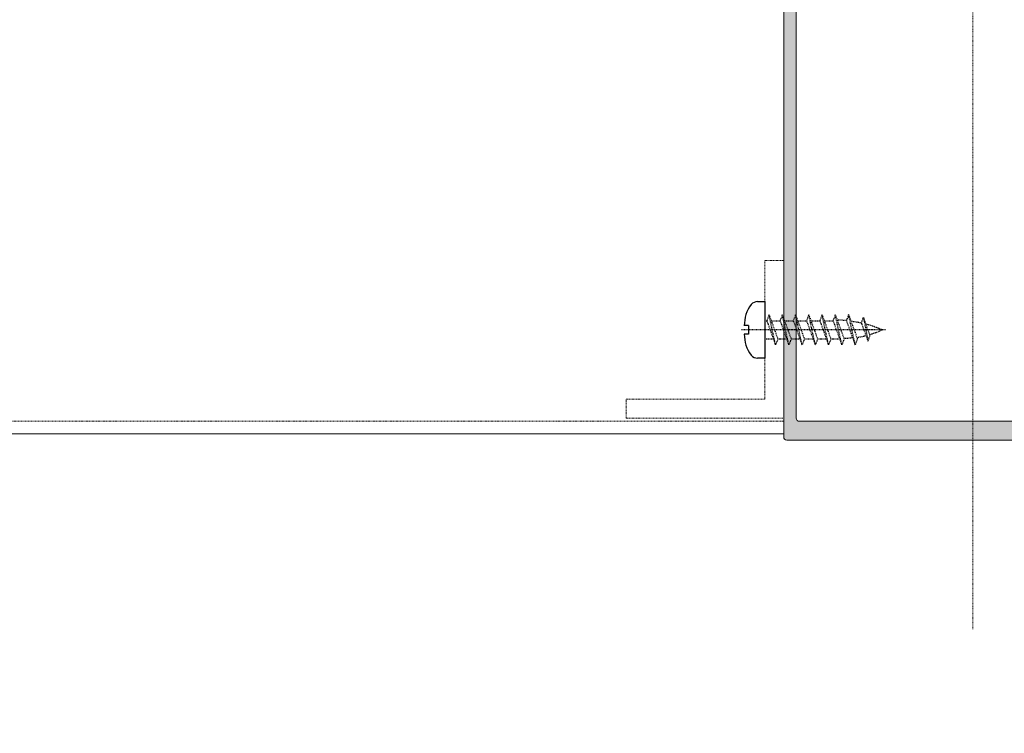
# Model space of a CAD drawing. Header units: millimetres. Extents: x -226731 to 126254, y -16359 to 60195.
# Tile 81 of 256: x -161773 to -161617, y 20732 to 20845. Entities that reach past the tile are written whole.
import ezdxf

# ---------------------------------------------------------------- set-up
doc = ezdxf.new("R2010")
doc.units = ezdxf.units.MM
doc.header["$LTSCALE"] = 0.1
doc.header["$MEASUREMENT"] = 0
doc.linetypes.add('CENTER', pattern=[2, 1.25, -0.25, 0.25, -0.25])
doc.linetypes.add('HIDDEN', pattern=[0.375, 0.25, -0.125])
for name, color, linetype, lineweight in [('01. Aluminium (Main Structure)', 6, 'Continuous', 5), ('0_CCE_ FF_SIDE WALL SPRINKLER', 6, 'Continuous', 0), ('2_Centerline', 1, 'CENTER', 15), ('3_Hatch', 8, 'Continuous', 0), ('SPRINKLER COVERAGE AREA', 1, 'Continuous', 9)]:
    doc.layers.add(name, color=color, linetype=linetype, lineweight=lineweight)
for name, color, linetype in [('CENTER LINE', 8, 'CENTER'), ('FIRE FIGHTING SERVICES', 5, 'Continuous'), ('HARDWARES', 7, 'Continuous')]:
    doc.layers.add(name, color=color, linetype=linetype)

# ---------------------------------------------------------------- blocks, each defined once
blk = doc.blocks.new('*U428')
at = {"layer": '3_Hatch'}
h = blk.add_hatch(color=8, dxfattribs=at)
h.dxf.hatch_style = 1
h.paths.add_polyline_path([(-4.22, 77.48), (-3.91, 77.79), (-3.91, 81.75), (-4.5, 82.78), (-4.5, 116.97), (-4.46, 117.16), (-4.35, 117.32), (-4.21, 117.43), (-4, 117.47), (4, 117.47), (4.19, 117.43), (4.35, 117.32), (4.46, 117.16), (4.52, 116.97), (4.52, 82.78), (3.89, 81.75), (3.89, 77.79), (4.21, 77.48), (4.3, 77.33), (4.3, 77.18), (4.21, 77.04), (3.89, 76.74), (3.89, 72.78), (4.52, 71.75), (4.52, 65.75), (4.46, 65.57), (4.35, 65.41), (4.19, 65.3), (4, 65.26), (-4, 65.26), (-4.21, 65.3), (-4.35, 65.41), (-4.46, 65.57), (-4.5, 65.75), (-4.5, 71.75), (-3.91, 72.78), (-3.91, 76.74), (-4.22, 77.04), (-4.28, 77.18), (-4.28, 77.33)], flags=16)
h.paths.add_polyline_path([(10.04, 65.44), (9.98, 65.26), (9.97, 65.08), (9.86, 64.91), (9.69, 64.8), (9.51, 64.77), (7, 64.77), (6.82, 64.8), (6.64, 64.91), (6.53, 65.08), (6.51, 65.26), (6.51, 116.97), (6.53, 117.16), (6.64, 117.32), (6.82, 117.43), (7, 117.47), (11.89, 117.47), (12.18, 117.78), (12.33, 117.87), (12.47, 117.87), (12.6, 117.78), (12.93, 117.47), (27.5, 117.47), (27.69, 117.43), (27.87, 117.32), (27.96, 117.16), (28, 116.97), (28, 112.48), (27.96, 112.27), (27.87, 112.11), (27.69, 112), (27.5, 111.96), (18.82, 111.96), (18.62, 111.93), (18.45, 111.82), (18.34, 111.65), (18.3, 111.45), (18.3, 105.98), (18.34, 105.78), (18.45, 105.6), (18.62, 105.51), (18.82, 105.47), (21.8, 105.47), (22, 105.51), (22.16, 105.6), (22.27, 105.78), (22.29, 105.98), (22.29, 106.46), (22.27, 106.66), (22.16, 106.81), (22, 106.92), (21.8, 106.97), (20.81, 106.97), (20.61, 107.01), (20.46, 107.12), (20.35, 107.26), (20.3, 107.47), (20.3, 109.46), (20.35, 109.66), (20.46, 109.81), (20.61, 109.92), (20.81, 109.97), (23.64, 109.97), (23.94, 110.28), (24.08, 110.35), (24.23, 110.35), (24.36, 110.28), (24.69, 109.97), (27.5, 109.97), (27.69, 109.92), (27.87, 109.81), (27.96, 109.66), (28, 109.46), (28, 107.47), (27.96, 107.26), (27.87, 107.12), (27.69, 107.01), (27.5, 106.97), (26.52, 106.97), (26.31, 106.92), (26.17, 106.81), (26.06, 106.66), (26, 106.46), (26, 105.98), (26.06, 105.78), (26.17, 105.6), (26.31, 105.51), (26.52, 105.47), (29.51, 105.47), (29.7, 105.51), (29.86, 105.6), (29.97, 105.78), (29.99, 105.98), (29.97, 200.47), (29.86, 200.65), (29.78, 200.7), (29.7, 200.76), (29.61, 200.77), (29.51, 200.78), (-29.51, 200.78), (-29.71, 200.76), (-29.86, 200.65), (-29.97, 200.47), (-30.01, 200.3), (-30.01, 105.98), (-29.97, 105.78), (-29.86, 105.6), (-29.71, 105.51), (-29.51, 105.47), (-26.5, 105.47), (-26.31, 105.51), (-26.15, 105.6), (-26.04, 105.78), (-26, 105.98), (-26, 106.46), (-26.04, 106.66), (-26.15, 106.81), (-26.31, 106.92), (-26.5, 106.97), (-27.52, 106.97), (-27.69, 107.01), (-27.87, 107.12), (-27.98, 107.26), (-28.01, 107.47), (-28.01, 109.46), (-27.98, 109.66), (-27.87, 109.81), (-27.69, 109.92), (-27.52, 109.97), (-24.69, 109.97), (-24.37, 110.28), (-24.25, 110.35), (-24.06, 110.35), (-23.94, 110.28), (-23.63, 109.97), (-20.81, 109.97), (-20.61, 109.92), (-20.44, 109.81), (-20.33, 109.66), (-20.3, 109.46), (-20.3, 107.47), (-20.33, 107.26), (-20.44, 107.12), (-20.61, 107.01), (-20.81, 106.97), (-21.82, 106.97), (-22.02, 106.92), (-22.16, 106.81), (-22.27, 106.66), (-22.31, 106.46), (-22.31, 105.98), (-22.27, 105.78), (-22.16, 105.6), (-22.02, 105.51), (-21.82, 105.47), (-18.8, 105.47), (-18.61, 105.51), (-18.45, 105.6), (-18.34, 105.78), (-18.3, 105.98), (-18.3, 111.45), (-18.34, 111.65), (-18.45, 111.82), (-18.61, 111.93), (-18.8, 111.96), (-27.52, 111.96), (-27.69, 112), (-27.87, 112.11), (-27.98, 112.27), (-28.01, 112.48), (-28.01, 116.97), (-27.98, 117.16), (-27.87, 117.32), (-27.69, 117.43), (-27.52, 117.47), (-12.93, 117.47), (-12.62, 117.78), (-12.49, 117.87), (-12.34, 117.87), (-12.18, 117.78), (-11.87, 117.47), (-7, 117.47), (-6.8, 117.43), (-6.66, 117.32), (-6.55, 117.16), (-6.51, 116.97), (-6.51, 65.26), (-6.55, 65.08), (-6.66, 64.91), (-6.8, 64.8), (-7, 64.77), (-9.51, 64.77), (-9.71, 64.8), (-9.86, 64.91), (-9.97, 65.08), (-10, 65.26), (-10.04, 65.44), (-10.15, 65.63), (-10.31, 65.74), (-10.5, 65.75), (-11.5, 65.75), (-11.7, 65.74), (-11.85, 65.63), (-11.96, 65.44), (-12.01, 65.26), (-12.01, 63.25), (-11.96, 63.07), (-11.85, 62.9), (-11.7, 62.79), (-11.5, 62.77), (-0.53, 62.77), (-0.2, 63.07), (-0.07, 63.14), (0.07, 63.14), (0.22, 63.07), (0.51, 62.77), (11.5, 62.77), (11.69, 62.79), (11.85, 62.9), (11.96, 63.07), (12.01, 63.25), (12.01, 65.26), (11.96, 65.44), (11.85, 65.63), (11.69, 65.74), (11.5, 65.75), (10.5, 65.75), (10.3, 65.74), (10.15, 65.63)])
h.paths.add_polyline_path([(28, 197.28), (27.96, 197.47), (27.87, 197.65), (27.69, 197.76), (27.5, 197.8), (-27.52, 197.8), (-27.69, 197.76), (-27.87, 197.65), (-27.98, 197.47), (-28.01, 197.28), (-28.01, 119.97), (-27.98, 119.77), (-27.87, 119.63), (-27.69, 119.52), (-27.52, 119.46), (27.5, 119.46), (27.69, 119.52), (27.87, 119.63), (27.96, 119.77), (28, 119.97)], flags=16)
at = {"layer": '01. Aluminium (Main Structure)', "color": 8, "linetype": 'ByBlock'}
for p, q in [((-29.51, 200.78), (29.51, 200.78)), ((29.51, 200.78), (29.7, 200.76)), ((29.7, 200.76), (29.86, 200.65)), ((29.86, 200.65), (29.97, 200.47)), ((29.97, 200.47), (29.99, 200.3)), ((29.99, 200.3), (29.99, 105.98)), ((-27.52, 197.8), (27.5, 197.8)), ((27.5, 197.8), (27.69, 197.76)), ((27.69, 197.76), (27.87, 197.65)), ((27.87, 197.65), (27.96, 197.47)), ((27.96, 197.47), (28, 197.28)), ((28, 197.28), (28, 119.97))]:
    blk.add_line(p, q, dxfattribs=at)
at = {"layer": '2_Centerline', "color": 8, "ltscale": 0.25}
blk.add_line((0, 230.78), (0, 0), dxfattribs=at)
at = {"layer": '3_Hatch', "color": 8}
blk.add_line((29.99, 199.78), (100, 199.78), dxfattribs=at)
at = {"layer": '3_Hatch', "color": 8, "linetype": 'HIDDEN', "ltscale": 5}
for p, q in [((29.99, 197.78), (100, 197.78)), ((54.99, 197.28), (29.99, 197.28)), ((29.99, 197.28), (29.99, 172.28)), ((54.99, 197.28), (54.99, 194.28)), ((32.99, 194.28), (32.99, 172.28)), ((54.99, 194.28), (32.99, 194.28)), ((29.99, 172.28), (32.99, 172.28))]:
    blk.add_line(p, q, dxfattribs=at)
at = {"layer": 'CENTER LINE', "color": 8, "linetype": 'CENTER'}
blk.add_line((13.86, 183.28), (36.76, 183.28), dxfattribs=at)
at = {"layer": 'HARDWARES', "color": 8, "linetype": 'Continuous'}
for p, q in [((32.99, 187.77), (34.14, 187.77)), ((32.99, 178.8), (32.99, 187.77)), ((35.6, 182.62), (35.6, 183.95)), ((35.6, 183.95), (36.26, 183.95)), ((35.6, 182.62), (36.26, 182.62)), ((34.14, 178.8), (32.99, 178.8))]:
    blk.add_line(p, q, dxfattribs=at)
at = {"layer": 'HARDWARES', "color": 8}
for p, q in [((32.99, 178.8), (32.99, 187.77)), ((33.81, 178.8), (32.99, 178.8))]:
    blk.add_line(p, q, dxfattribs=at)
at = {"layer": 'HARDWARES', "color": 8, "linetype": 'HIDDEN'}
for p, q in [((16.62, 185.1), (16.29, 184.19)), ((17.68, 182.21), (16.62, 185.1)), ((17.34, 181.3), (16.62, 185.1)), ((22.53, 184.72), (21.12, 184.72)), ((24.63, 184.72), (23.23, 184.72)), ((26.73, 184.72), (25.33, 184.72)), ((28.83, 184.72), (27.43, 184.72)), ((30.94, 184.72), (29.53, 184.72)), ((16.29, 184.19), (17.34, 181.3)), ((17.68, 182.21), (17.34, 181.3)), ((23.58, 181.84), (22.17, 181.84)), ((25.68, 181.84), (24.27, 181.84)), ((27.78, 181.84), (26.38, 181.84)), ((29.88, 181.84), (28.48, 181.84)), ((31.98, 181.84), (30.58, 181.84)), ((32.99, 181.84), (32.68, 181.84))]:
    blk.add_line(p, q, dxfattribs=at)
for points in [[(19.71, 180.86), (20.06, 181.82), (18.66, 185.66), (19.71, 180.86), (18.31, 184.7), (18.66, 185.66)], [(21.82, 180.88), (22.17, 181.84), (20.77, 185.68), (21.82, 180.88), (20.42, 184.72), (20.77, 185.68)], [(23.92, 180.88), (24.27, 181.84), (22.88, 185.68), (23.92, 180.88), (22.53, 184.72), (22.88, 185.68)], [(26.03, 180.88), (26.38, 181.84), (24.98, 185.68), (26.03, 180.88), (24.63, 184.72), (24.98, 185.68)], [(28.13, 180.88), (28.48, 181.84), (27.08, 185.68), (28.13, 180.88), (26.73, 184.72), (27.08, 185.68)], [(30.23, 180.88), (30.58, 181.84), (29.18, 185.68), (30.23, 180.88), (28.83, 184.72), (29.18, 185.68)], [(32.33, 180.88), (32.68, 181.84), (31.29, 185.68), (32.33, 180.88), (30.94, 184.72), (31.29, 185.68)], [(32.99, 184.72), (31.64, 184.72)]]:
    blk.add_lwpolyline(points, dxfattribs=at)
at = {"layer": 'HARDWARES', "color": 8, "linetype": 'Continuous'}
for centre, radius, start, end in [((34.14, 186.4), 1.37, 41.7376, 90), ((30.69, 183.99), 5.57, 359.5407, 36.6338), ((30.69, 182.58), 5.57, 323.3662, 0.4593), ((34.14, 180.17), 1.37, 270, 318.2624)]:
    blk.add_arc(centre, radius, start, end, dxfattribs=at)
at = {"layer": 'HARDWARES', "color": 8, "linetype": 'HIDDEN'}
for centre, start, end in [((21.18, 167.94), 99.5795, 104.5622), ((21.19, 167.85), 92.508, 97.2926), ((21.18, 167.94), 106.6931, 113.9435), ((21.18, 198.63), 246.0565, 255.4243), ((21.18, 198.63), 257.9668, 263.6815), ((21.19, 198.55), 266.0961, 271.0584)]:
    blk.add_arc(centre, 16.79, start, end, dxfattribs=at)
blk = doc.blocks.new('*U429')
at = {"layer": '3_Hatch', "color": 8}
blk.add_line((-29.99, 199.78), (-1150, 199.78), dxfattribs=at)
at = {"layer": '3_Hatch', "color": 8, "linetype": 'HIDDEN', "ltscale": 5}
blk.add_line((-29.99, 197.78), (-1150, 197.78), dxfattribs=at)
blk = doc.blocks.new('A$C2AD535C3')
at = {"layer": 'SPRINKLER COVERAGE AREA', "color": 1}
blk.add_circle((0, 0), 2500, dxfattribs=at)
blk = doc.blocks.new('G$C3584CA52')
at = {"layer": '0_CCE_ FF_SIDE WALL SPRINKLER', "color": 240, "xscale": -0.6, "yscale": 0.6, "zscale": 0.6}
blk.add_blockref('A$C2AD535C3', (0, -1500), dxfattribs=at)

msp = doc.modelspace()

# ---------------------------------------------------------------- block references
at = {"layer": '3_Hatch', "color": 8, "rotation": 179.9999999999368}
for name, p in [('*U429', (-162871.95, 20978.95)), ('*U428', (-161621.95, 20978.95))]:
    msp.add_blockref(name, p, dxfattribs=at)
at = {"layer": 'FIRE FIGHTING SERVICES'}
msp.add_blockref('G$C3584CA52', (-163018.33, 21220.5), dxfattribs=at)

doc.saveas('drawing.dxf')
